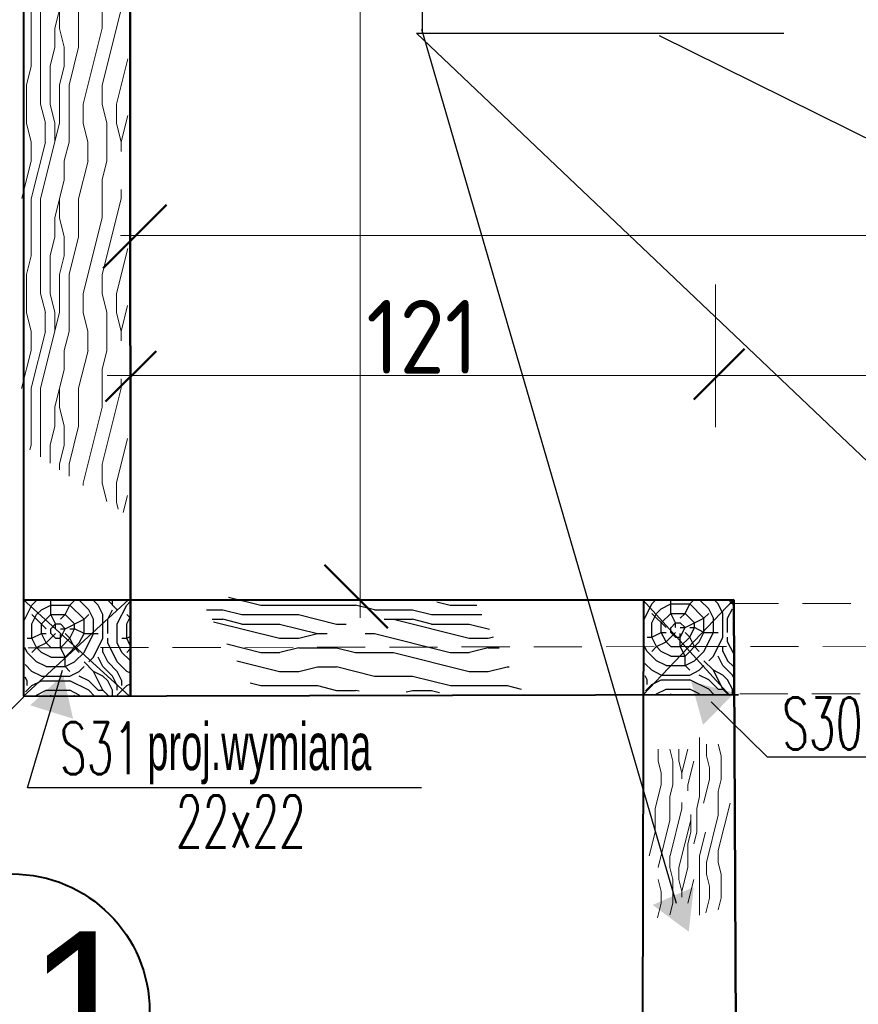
# Model space of a CAD drawing. Header units: millimetres. Extents: x 5545 to 136433, y -146986 to -36607.
# Tile 140 of 159: x 35373 to 35550, y -48036 to -47828. Entities that reach past the tile are written whole.
import ezdxf

# ---------------------------------------------------------------- set-up
doc = ezdxf.new("R2010")
doc.units = ezdxf.units.MM
doc.header["$LTSCALE"] = 8
doc.linetypes.add('DASHDOTX2', pattern=[50.8, 25.4, -12.7, 0, -12.7])
doc.linetypes.add('VERDECKT', pattern=[9.525, 6.35, -3.175])
for name, color, linetype, lineweight in [('0_Nr_Pióra__3', 7, 'Continuous', 50), ('cienk.', 161, 'Continuous', 15), ('OGËLNE_01', 7, 'Continuous', 13), ('Standard', 7, 'Continuous', 25)]:
    doc.layers.add(name, color=color, linetype=linetype, lineweight=lineweight)
for name, color, linetype in [('5 WYMIAROWANIE', 253, 'Continuous'), ('Arc_opisy', 18, 'Continuous'), ('AREA', 250, 'Continuous')]:
    doc.layers.add(name, color=color, linetype=linetype)
doc.layers.add('cegły_Nr_Pióra__61', color=7, linetype='Continuous', lineweight=20, true_color=0x6a6a6a)
doc.styles.add('c20', font='simplex.shx', dxfattribs={"width": 0.7})
doc.styles.add('ISOCP', font='ISOCP.SHX')
doc.styles.add('TXT50', font='bikroms.shx', dxfattribs={"width": 0.75, "height": 10})

# ---------------------------------------------------------------- blocks, each defined once
blk = doc.blocks.new('G$C27FEC524')
at = {"layer": '0_Nr_Pióra__3', "color": 250, "lineweight": 15}
for p, q in [((10.62, 38.11), (10.62, 25.61)), ((1.87, 35.61), (1.87, 33.11)), ((5, 33.11), (4.37, 35.61)), ((6.25, 35.61), (6.25, 33.11)), ((8.12, 35.62), (6.88, 30.62)), ((12.05, 36.71), (12.05, 34.21)), ((15.18, 34.2), (14.56, 36.7)), ((12.06, 34.2), (12.68, 31.71)), ((15.18, 34.21), (15.18, 29.21)), ((1.87, 33.11), (2.5, 30.61)), ((5, 33.11), (5, 28.11)), ((6.25, 33.11), (6.87, 30.61)), ((9.38, 33.12), (8.13, 28.12)), ((12.68, 31.71), (12.68, 29.21)), ((2.5, 30.61), (2.5, 28.11)), ((6.87, 30.61), (6.87, 29.36)), ((12.68, 29.2), (11.43, 24.21)), ((15.18, 29.21), (14.56, 26.71)), ((2.5, 28.11), (1.25, 23.11)), ((5, 28.11), (4.37, 25.62)), ((8.12, 28.11), (8.12, 26.86)), ((4.37, 25.61), (4.37, 20.61)), ((10, 23.11), (10.62, 25.61)), ((14.55, 26.71), (14.55, 21.71)), ((1.25, 23.11), (1.25, 18.11)), ((6.87, 23.11), (4.38, 13.12)), ((6.87, 24.36), (6.87, 23.11)), ((10, 23.11), (10, 18.11)), ((17.06, 24.21), (14.56, 14.22)), ((8.75, 21.86), (8.75, 18.11)), ((14.56, 21.71), (12.06, 11.72)), ((4.37, 20.61), (1.88, 10.62)), ((8.75, 20.61), (6.25, 10.62)), ((1.25, 18.11), (0, 13.11)), ((8.12, 15.61), (8.75, 18.11)), ((10, 18.11), (9.37, 15.62)), ((11.87, 18.11), (10.62, 13.12)), ((8.12, 15.61), (8.12, 10.61)), ((4.37, 13.11), (4.37, 10.61)), ((10.62, 13.11), (10.62, 0.61)), ((14.55, 14.21), (14.55, 11.71)), ((5, 8.11), (4.37, 10.61)), ((6.25, 10.61), (6.25, 8.11)), ((8.12, 10.62), (6.88, 5.62)), ((12.05, 11.71), (12.05, 9.21)), ((15.18, 9.2), (14.56, 11.7)), ((12.06, 9.2), (12.68, 6.71)), ((15.18, 9.21), (15.18, 4.21)), ((1.87, 8.11), (2.5, 5.61)), ((5, 8.11), (5, 3.11)), ((6.25, 8.11), (6.87, 5.61)), ((9.38, 8.12), (8.13, 3.12)), ((12.68, 6.71), (12.68, 4.21)), ((2.5, 5.61), (2.5, 3.11)), ((6.87, 5.61), (6.87, 4.36)), ((12.68, 4.2), (11.9, 1.1)), ((15.18, 4.21), (14.56, 1.71)), ((2.5, 3.11), (1.72, 0)), ((5, 3.11), (4.37, 0.62))]:
    blk.add_line(p, q, dxfattribs=at)
blk = doc.blocks.new('G$C2D5568B3')
at = {"layer": '5 WYMIAROWANIE', "lineweight": 15}
blk.add_hatch(color=7, dxfattribs=at).paths.add_polyline_path([(4.67, 8.25), (0, 0), (9.48, 0.08)])
blk = doc.blocks.new('G$CB5EE3834')
at = {"layer": 'Arc_opisy', "lineweight": 25, "ltscale": 0.2}
blk.add_blockref('G$C2D5568B3', (0, 0), dxfattribs=at)
blk = doc.blocks.new('G$C1A704194')
at = {"layer": 'Arc_opisy', "lineweight": 25, "ltscale": 0.2, "rotation": 43.91907581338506}
blk.add_blockref('G$CB5EE3834', (2.36, 0), dxfattribs=at)
blk = doc.blocks.new('G$C86EB5530')
at = {"layer": 'OGËLNE_01', "color": 7, "linetype": 'Continuous', "lineweight": 25, "style": 'TXT50', "width": 0.6}
blk.add_text('proj.wymiana', height=10, rotation=270, dxfattribs=at).set_placement((3.33, 56.29))

msp = doc.modelspace()

# ---------------------------------------------------------------- hatches: boundary and pattern name
at = {"layer": 'Arc_opisy', "lineweight": 9, "ltscale": 0.2}
h = msp.add_hatch(dxfattribs=at)
h.set_pattern_fill('panel', color=252, scale=40, angle=270, style=0, pattern_type=2)
h.set_pattern_definition([(270, (82110.658, -9821.59), (40, -7e-15), [8, -12, 4, -16]), (270, (82111.658, -9849.59), (40, -7e-15), [8, -32]), (270, (82113.658, -9845.59), (40, -7e-15), [4, -36]), (270, (82114.658, -9823.59), (40, -7e-15), [2, -28, 2, -8]), (270, (82116.658, -9837.59), (40, -7e-15), [8, -12, 2, -18]), (270, (82117.658, -9827.59), (40, -7e-15), [6, -34]), (270, (82118.658, -9837.59), (40, -7e-15), [12, -28]), (270, (82119.658, -9825.59), (40, -7e-15), [8, -32]), (270, (82120.658, -9841.59), (40, -7e-15), [20, -20]), (270, (82122.658, -9829.59), (40, -7e-15), [4, -12, 8, -16]), (270, (82123.658, -9857.59), (40, -7e-15), [8, -32]), (270, (82124.658, -9849.59), (40, -7e-15), [4, -36]), (270, (82125.658, -9841.59), (40, -7e-15), [4, -36]), (270, (82126.658, -9821.59), (40, -7e-15), [8, -32]), (270, (82127.658, -9841.59), (40, -7e-15), [8, -32]), (270, (82129.658, -9841.59), (40, -7e-15), [8, -8, 8, -16]), (270, (82131.658, -9833.59), (40, -7e-15), [4, -20, 8, -8]), (270, (82132.658, -9841.59), (40, -7e-15), [12, -28]), (270, (82134.658, -9841.59), (40, -7e-15), [8, -32]), (270, (82135.658, -9825.59), (40, -7e-15), [12, -16, 4, -8]), (270, (82137.658, -9825.59), (40, -7e-15), [20, -20]), (270, (82138.658, -9849.59), (40, -7e-15), [4, -36]), (270, (82139.658, -9837.59), (40, -7e-15), [8, -32]), (270, (82140.658, -9829.59), (40, -7e-15), [4, -16, 4, -16]), (270, (82141.658, -9825.59), (40, -7e-15), [4, -12, 8, -16]), (270, (82142.658, -9833.59), (40, -7e-15), [4, -20, 4, -12]), (270, (82143.658, -9841.59), (40, -7e-15), [12, -28]), (270, (82145.658, -9825.59), (40, -7e-15), [8, -32]), (270, (82146.658, -9845.59), (40, -7e-15), [4, -36]), (270, (82147.658, -9853.59), (40, -7e-15), [4, -36]), (284.036243, (82113.658, -9849.588), (-1e-09, -40), [4.12, -160.80422]), (284.036243, (82122.658, -9853.588), (-1e-09, -40), [4.12, -160.80422]), (284.036243, (82146.658, -9849.588), (-1e-09, -40), [4.12, -160.80422]), (284.036243, (82131.658, -9837.588), (-1e-09, -40), [4.12, -160.80422]), (284.036243, (82137.658, -9845.588), (-1e-09, -40), [4.12, -160.80422]), (284.036243, (82134.658, -9849.588), (-1e-09, -40), [4.12, -160.80422]), (284.036243, (82141.658, -9829.588), (-1e-09, -40), [4.12, -160.80422]), (284.036243, (82139.658, -9845.588), (-1e-09, -40), [4.12, -160.80422]), (284.036243, (82124.658, -9853.588), (-1e-09, -40), [8.24, -156.68422]), (284.036243, (82127.658, -9849.588), (-1e-09, -40), [8.24, -156.68422]), (284.036243, (82129.658, -9849.588), (-1e-09, -40), [8.24, -156.68422]), (75.963757, (82116.658, -9837.588), (-1e-09, 40), [4.12, -8.24, 4.12, -148.444221]), (75.963757, (82122.658, -9829.588), (-1e-09, 40), [4.12, -160.80422]), (75.963757, (82140.658, -9829.588), (-1e-09, 40), [8.24, -156.68422]), (104.036243, (82111.658, -9849.588), (1e-09, 40), [4.12, -160.80422]), (255.963757, (82111.658, -9857.588), (1e-09, -40), [4.12, -160.80422]), (255.963757, (82125.658, -9845.588), (1e-09, -40), [4.12, -160.80422]), (255.963757, (82132.658, -9853.588), (1e-09, -40), [4.12, -160.80422]), (255.963757, (82135.658, -9837.588), (1e-09, -40), [4.12, -160.80422]), (255.963757, (82140.658, -9833.588), (1e-09, -40), [4.12, -160.80422]), (255.963757, (82142.658, -9837.588), (1e-09, -40), [4.12, -160.80422]), (255.963757, (82135.658, -9837.588), (1e-09, -40), [4.12, -160.80422]), (255.963757, (82141.658, -9849.588), (1e-09, -40), [16.48, -148.44422]), (255.963757, (82114.658, -9825.588), (1e-09, -40), [16.48, -148.44422]), (255.963757, (82117.658, -9829.588), (1e-09, -40), [16.48, -148.44422]), (255.963757, (82119.658, -9833.588), (1e-09, -40), [4.12, -8.24, 8.24, -144.324221]), (255.963757, (82122.658, -9833.588), (1e-09, -40), [8.24, -8.24, 8.24, -140.204221]), (255.963757, (82126.658, -9829.588), (1e-09, -40), [16.48, -148.44422]), (255.963757, (82129.658, -9825.588), (1e-09, -40), [16.48, -148.44422]), (255.963757, (82131.658, -9825.588), (1e-09, -40), [16.48, -148.44422]), (255.963757, (82143.658, -9853.588), (1e-09, -40), [4.12, -160.80422]), (255.963768, (82147.658, -9857.588), (7.7e-06, -40), [8.24, -156.68422]), (255.963768, (82145.658, -9833.588), (7.7e-06, -40), [8.24, -156.68422]), (255.963758, (82110.658, -9829.588), (7e-07, -40), [16.48, -148.44422]), (255.963758, (82138.658, -9853.588), (7e-07, -40), [12.36, -152.56422]), (255.963758, (82135.658, -9857.588), (7e-07, -40), [24.72, -140.20422])])
h.paths.add_polyline_path([(35396.232, -47536.681), (35373.889, -47489.491), (35373.672, -47917.333), (35396.035, -47932.408)])
at = {"layer": 'Arc_opisy', "lineweight": 25, "ltscale": 0.2}
h = msp.add_hatch(dxfattribs=at)
h.set_pattern_fill('panel', color=0, scale=40, style=0, pattern_type=2)
h.set_pattern_definition([(0, (-2235.885, -1241.35), (0, 40), [8, -12, 4, -16]), (0, (-2207.885, -1240.35), (0, 40), [8, -32]), (0, (-2211.885, -1238.35), (0, 40), [4, -36]), (0, (-2233.885, -1237.35), (0, 40), [2, -28, 2, -8]), (0, (-2219.885, -1235.35), (0, 40), [8, -12, 2, -18]), (0, (-2229.885, -1234.35), (0, 40), [6, -34]), (0, (-2219.885, -1233.35), (0, 40), [12, -28]), (0, (-2231.885, -1232.35), (0, 40), [8, -32]), (0, (-2215.885, -1231.35), (0, 40), [20, -20]), (0, (-2227.885, -1229.35), (0, 40), [4, -12, 8, -16]), (0, (-2199.885, -1228.35), (0, 40), [8, -32]), (0, (-2207.885, -1227.35), (0, 40), [4, -36]), (0, (-2215.885, -1226.35), (0, 40), [4, -36]), (0, (-2235.885, -1225.35), (0, 40), [8, -32]), (0, (-2215.885, -1224.35), (0, 40), [8, -32]), (0, (-2215.885, -1222.35), (0, 40), [8, -8, 8, -16]), (0, (-2223.885, -1220.35), (0, 40), [4, -20, 8, -8]), (0, (-2215.885, -1219.35), (0, 40), [12, -28]), (0, (-2215.885, -1217.35), (0, 40), [8, -32]), (0, (-2231.885, -1216.35), (0, 40), [12, -16, 4, -8]), (0, (-2231.885, -1214.35), (0, 40), [20, -20]), (0, (-2207.885, -1213.35), (0, 40), [4, -36]), (0, (-2219.885, -1212.35), (0, 40), [8, -32]), (0, (-2227.885, -1211.35), (0, 40), [4, -16, 4, -16]), (0, (-2231.885, -1210.35), (0, 40), [4, -12, 8, -16]), (0, (-2223.885, -1209.35), (0, 40), [4, -20, 4, -12]), (0, (-2215.885, -1208.35), (0, 40), [12, -28]), (0, (-2231.885, -1206.35), (0, 40), [8, -32]), (0, (-2211.885, -1205.35), (0, 40), [4, -36]), (0, (-2203.885, -1204.35), (0, 40), [4, -36]), (14.036243, (-2207.885, -1238.349), (40, -1e-09), [4.12, -160.80422]), (14.036243, (-2203.885, -1229.349), (40, -1e-09), [4.12, -160.80422]), (14.036243, (-2207.885, -1205.349), (40, -1e-09), [4.12, -160.80422]), (14.036243, (-2219.885, -1220.349), (40, -1e-09), [4.12, -160.80422]), (14.036243, (-2211.885, -1214.349), (40, -1e-09), [4.12, -160.80422]), (14.036243, (-2207.885, -1217.349), (40, -1e-09), [4.12, -160.80422]), (14.036243, (-2227.885, -1210.349), (40, -1e-09), [4.12, -160.80422]), (14.036243, (-2211.885, -1212.349), (40, -1e-09), [4.12, -160.80422]), (14.036243, (-2203.885, -1227.349), (40, -1e-09), [8.24, -156.68422]), (14.036243, (-2207.885, -1224.349), (40, -1e-09), [8.24, -156.68422]), (14.036243, (-2207.885, -1222.349), (40, -1e-09), [8.24, -156.68422]), (165.963757, (-2219.885, -1235.349), (-40, -1e-09), [4.12, -8.24, 4.12, -148.444221]), (165.963757, (-2227.885, -1229.349), (-40, -1e-09), [4.12, -160.80422]), (165.963757, (-2227.885, -1211.349), (-40, -1e-09), [8.24, -156.68422]), (194.036243, (-2207.885, -1240.349), (-40, 1e-09), [4.12, -160.80422]), (345.963757, (-2199.885, -1240.349), (40, 1e-09), [4.12, -160.80422]), (345.963757, (-2211.885, -1226.349), (40, 1e-09), [4.12, -160.80422]), (345.963757, (-2203.885, -1219.349), (40, 1e-09), [4.12, -160.80422]), (345.963757, (-2219.885, -1216.349), (40, 1e-09), [4.12, -160.80422]), (345.963757, (-2223.885, -1211.349), (40, 1e-09), [4.12, -160.80422]), (345.963757, (-2219.885, -1209.349), (40, 1e-09), [4.12, -160.80422]), (345.963757, (-2219.885, -1216.349), (40, 1e-09), [4.12, -160.80422]), (345.963757, (-2207.885, -1210.349), (40, 1e-09), [16.48, -148.44422]), (345.963757, (-2231.885, -1237.349), (40, 1e-09), [16.48, -148.44422]), (345.963757, (-2227.885, -1234.349), (40, 1e-09), [16.48, -148.44422]), (345.963757, (-2223.885, -1232.349), (40, 1e-09), [4.12, -8.24, 8.24, -144.324221]), (345.963757, (-2223.885, -1229.349), (40, 1e-09), [8.24, -8.24, 8.24, -140.204221]), (345.963757, (-2227.885, -1225.349), (40, 1e-09), [16.48, -148.44422]), (345.963757, (-2231.885, -1222.349), (40, 1e-09), [16.48, -148.44422]), (345.963757, (-2231.885, -1220.349), (40, 1e-09), [16.48, -148.44422]), (345.963757, (-2203.885, -1208.349), (40, 1e-09), [4.12, -160.80422]), (345.963768, (-2199.885, -1204.349), (40, 7.7e-06), [8.24, -156.68422]), (345.963768, (-2223.885, -1206.349), (40, 7.7e-06), [8.24, -156.68422]), (345.963758, (-2227.885, -1241.349), (40, 7e-07), [16.48, -148.44422]), (345.963758, (-2203.885, -1213.349), (40, 7e-07), [12.36, -152.56422]), (345.963758, (-2199.885, -1216.349), (40, 7e-07), [24.72, -140.20422])])
h.paths.add_polyline_path([(35410.975, -47949.474), (35422.737, -47969.186), (35479.555, -47970.014), (35469.45, -47950.799)])
h = msp.add_hatch(dxfattribs=at)
h.set_pattern_fill('logend', color=250, scale=20, style=0, pattern_type=2)
h.set_pattern_definition([(0, (-5322.162, 3032.678), (20, 20), [6, -14]), (0, (-5322.162, 3033.678), (20, 20), [6, -14]), (0, (-5321.162, 3035.678), (20, 20), [4, -16]), (0, (-5320.162, 3037.678), (20, 20), [3, -17]), (0, (-5320.162, 3039.678), (20, 20), [2, -18]), (0, (-5325.162, 3041.678), (20, 20), [1, -5, 1, -13]), (0, (-5322.162, 3042.678), (20, 20), [1, -8, 3, -8]), (0, (-5318.162, 3043.678), (20, 20), [1, -1, 1, -17]), (0, (-5319.162, 3044.678), (20, 20), [1, -19]), (0, (-5320.162, 3046.678), (20, 20), [3, -17]), (0, (-5320.162, 3048.678), (20, 20), [4, -16]), (0, (-5321.162, 3050.678), (20, 20), [5, -6, 1, -8]), (90, (-5329.162, 3038.678), (-20, 20), [1, -2, 5, -12]), (90, (-5328.162, 3040.678), (-20, 20), [1, -1, 3, -15]), (90, (-5327.162, 3048.678), (-20, 20), [2, -18]), (90, (-5326.162, 3040.678), (-20, 20), [4, -6, 1, -9]), (90, (-5325.162, 3051.678), (-20, 20), [1, -19]), (90, (-5324.162, 3041.678), (-20, 20), [3, -17]), (90, (-5322.162, 3042.678), (-20, 20), [2, -18]), (90, (-5320.162, 3042.678), (-20, 20), [1, -3, 3, -13]), (90, (-5319.162, 3043.678), (-20, 20), [1, -19]), (90, (-5318.162, 3039.678), (-20, 20), [2.8, -17.2]), (90, (-5317.162, 3035.678), (-20, 20), [2, -18]), (90, (-5315.162, 3043.678), (-20, 20), [1, -19]), (90, (-5313.162, 3042.678), (-20, 20), [3, -17]), (90, (-5311.162, 3042.678), (-20, 20), [3, -17]), (45, (-5314.162, 3034.678), (2e-15, 20), [1.4142, -1.4142, 1.4142, -24.0416712]), (45, (-5318.162, 3039.678), (2e-15, 20), [2.8284, -25.455871]), (45, (-5326.162, 3049.678), (2e-15, 20), [2.8284, -25.455871]), (45, (-5322.162, 3044.678), (2e-15, 20), [2.8284, -25.455871]), (45, (-5321.162, 3040.678), (2e-15, 20), [2.8284, -25.455871]), (45, (-5315.162, 3036.678), (2e-15, 20), [2.8284, -25.455871]), (45, (-5317.162, 3037.678), (2e-15, 20), [4.24264, -24.041631]), (45, (-5323.162, 3046.678), (2e-15, 20), [1.4142, -26.870071]), (45, (-5324.162, 3048.678), (2e-15, 20), [1.4142, -26.870071]), (45, (-5316.162, 3048.678), (2e-15, 20), [1.4142, -26.870071]), (45, (-5324.162, 3038.678), (2e-15, 20), [1.4142, -26.870071]), (45, (-5313.162, 3045.678), (2e-15, 20), [1.4142, -26.870071]), (45, (-5320.162, 3043.678), (2e-15, 20), [1.4142, -26.870071]), (45, (-5318.162, 3045.678), (2e-15, 20), [1.4142, -26.870071]), (135, (-5319.162, 3041.678), (-20, 2e-15), [1.4142, -1.4142, 4.24264, -21.2132312]), (135, (-5316.162, 3041.678), (-20, 2e-15), [1.4142, -26.870071]), (135, (-5316.162, 3034.678), (-20, 2e-15), [1.4142, -26.870071]), (135, (-5320.162, 3039.678), (-20, 2e-15), [1.4142, -26.870071]), (135, (-5317.162, 3043.678), (-20, 2e-15), [1.4142, -26.870071]), (135, (-5322.162, 3038.678), (-20, 2e-15), [1.4142, -26.870071]), (135, (-5314.162, 3038.678), (-20, 2e-15), [1.4142, -26.870071]), (135, (-5328.162, 3032.678), (-20, 2e-15), [1.4142, -26.870071]), (135, (-5327.162, 3033.678), (-20, 2e-15), [2.8284, -25.455871]), (135, (-5326.162, 3034.678), (-20, 2e-15), [2.8284, -25.455871]), (135, (-5324.162, 3034.678), (-20, 2e-15), [2.8284, -25.455871]), (135, (-5323.162, 3036.678), (-20, 2e-15), [2.8284, -25.455871]), (135, (-5315.162, 3044.678), (-20, 2e-15), [2.8284, -25.455871]), (135, (-5311.162, 3034.678), (-20, 2e-15), [2.8284, -25.455871]), (135, (-5310.162, 3050.678), (-20, 2e-15), [2.8284, -25.455871]), (135, (-5310.162, 3048.678), (-20, 2e-15), [2.8284, -25.455871]), (135, (-5312.162, 3047.678), (-20, 2e-15), [2.8284, -25.455871]), (135, (-5326.162, 3047.678), (-20, 2e-15), [4.24264, -24.041631]), (135, (-5313.162, 3045.678), (-20, 2e-15), [4.24264, -24.041631]), (26.565051, (-5324.162, 3051.678), (20, 8e-09), [2.236, -42.4853595]), (26.565051, (-5324.162, 3041.678), (20, 8e-09), [2.236, -42.4853595]), (26.565051, (-5322.162, 3047.678), (20, 8e-09), [2.236, -42.4853595]), (26.565051, (-5316.162, 3033.678), (20, 8e-09), [2.236, -42.4853595]), (26.565051, (-5317.162, 3035.678), (20, 8e-09), [2.236, -42.4853595]), (26.565051, (-5323.162, 3039.678), (20, 8e-09), [2.236, -42.4853595]), (26.565051, (-5323.162, 3049.678), (20, 8e-09), [2.236, -42.4853595]), (26.565051, (-5317.162, 3043.678), (20, 8e-09), [4.472, -40.2493595]), (63.434949, (-5317.162, 3046.678), (1e-09, 20), [2.236, -42.4853595]), (63.434949, (-5314.162, 3040.678), (1e-09, 20), [2.236, -42.4853595]), (63.434949, (-5324.162, 3044.678), (1e-09, 20), [2.236, -42.4853595]), (63.434949, (-5328.162, 3045.678), (1e-09, 20), [2.236, -42.4853595]), (63.434949, (-5316.162, 3041.678), (1e-09, 20), [2.236, -42.4853595]), (63.434949, (-5318.162, 3041.678), (1e-09, 20), [2.236, -42.4853595]), (63.434949, (-5326.162, 3044.678), (1e-09, 20), [4.472, -40.2493595]), (63.434949, (-5311.162, 3037.678), (1e-09, 20), [4.472, -40.2493595]), (63.434949, (-5313.162, 3038.678), (1e-09, 20), [4.472, -40.2493595]), (116.565051, (-5329.162, 3035.678), (-8e-09, 20), [2.236, -42.4853595]), (116.565051, (-5329.162, 3046.678), (-8e-09, 20), [2.236, -42.4853595]), (116.565051, (-5325.162, 3032.678), (-8e-09, 20), [2.236, -42.4853595]), (116.565051, (-5327.162, 3050.678), (-8e-09, 20), [2.236, -42.4853595]), (116.565051, (-5325.162, 3038.678), (-8e-09, 20), [2.236, -42.4853595]), (116.565051, (-5321.162, 3040.678), (-8e-09, 20), [2.236, -42.4853595]), (116.565051, (-5319.162, 3044.678), (-8e-09, 20), [2.236, -42.4853595]), (116.565051, (-5328.162, 3036.678), (6.4e-06, 20.0000032), [2.236, -42.4853595]), (116.565051, (-5323.162, 3039.678), (-8e-09, 20), [2.236, -42.4853595]), (116.565051, (-5317.162, 3037.678), (-8e-09, 20), [2.236, -42.4853595]), (116.565051, (-5315.162, 3039.678), (-8e-09, 20), [2.236, -42.4853595]), (116.565051, (-5311.162, 3045.678), (-8e-09, 20), [2.236, -42.4853595]), (116.565051, (-5326.162, 3051.678), (-8e-09, 20), [2.236, -42.4853595]), (116.565051, (-5329.162, 3050.678), (-8e-09, 20), [4.472, -40.2493595]), (116.565051, (-5326.162, 3036.678), (-8e-09, 20), [4.472, -40.2493595]), (153.434949, (-5329.162, 3033.678), (-20, 1e-09), [2.236, -42.4853595]), (153.434949, (-5312.162, 3032.678), (-20, 1e-09), [2.236, -42.4853595]), (153.434949, (-5313.162, 3042.678), (-20, 1e-09), [2.236, -42.4853595]), (153.434949, (-5321.162, 3035.678), (-20, 1e-09), [2.236, -42.4853595]), (153.434949, (-5322.162, 3033.678), (-20, 1e-09), [2.236, -42.4853595]), (153.434949, (-5320.162, 3037.678), (-20, 1e-09), [2.236, -42.4853595]), (153.434949, (-5314.162, 3049.678), (-20, 1e-09), [2.236, -42.4853595]), (153.434949, (-5312.162, 3050.678), (-20, 1e-09), [4.472, -40.2493595])])
h.paths.add_polyline_path([(35374.149, -47950.415), (35374.525, -47970.534), (35396.481, -47970.511), (35396.6, -47950.266)])
h = msp.add_hatch(dxfattribs=at)
h.set_pattern_fill('logend', color=250, scale=20, style=0, pattern_type=2)
h.set_pattern_definition([(0, (-5191.365, 3032.9), (20, 20), [6, -14]), (0, (-5191.365, 3033.9), (20, 20), [6, -14]), (0, (-5190.365, 3035.9), (20, 20), [4, -16]), (0, (-5189.365, 3037.9), (20, 20), [3, -17]), (0, (-5189.365, 3039.9), (20, 20), [2, -18]), (0, (-5194.365, 3041.9), (20, 20), [1, -5, 1, -13]), (0, (-5191.365, 3042.9), (20, 20), [1, -8, 3, -8]), (0, (-5187.365, 3043.9), (20, 20), [1, -1, 1, -17]), (0, (-5188.365, 3044.9), (20, 20), [1, -19]), (0, (-5189.365, 3046.9), (20, 20), [3, -17]), (0, (-5189.365, 3048.9), (20, 20), [4, -16]), (0, (-5190.365, 3050.9), (20, 20), [5, -6, 1, -8]), (90, (-5198.365, 3038.9), (-20, 20), [1, -2, 5, -12]), (90, (-5197.365, 3040.9), (-20, 20), [1, -1, 3, -15]), (90, (-5196.365, 3048.9), (-20, 20), [2, -18]), (90, (-5195.365, 3040.9), (-20, 20), [4, -6, 1, -9]), (90, (-5194.365, 3051.9), (-20, 20), [1, -19]), (90, (-5193.365, 3041.9), (-20, 20), [3, -17]), (90, (-5191.365, 3042.9), (-20, 20), [2, -18]), (90, (-5189.365, 3042.9), (-20, 20), [1, -3, 3, -13]), (90, (-5188.365, 3043.9), (-20, 20), [1, -19]), (90, (-5187.365, 3039.9), (-20, 20), [2.8, -17.2]), (90, (-5186.365, 3035.9), (-20, 20), [2, -18]), (90, (-5184.365, 3043.9), (-20, 20), [1, -19]), (90, (-5182.365, 3042.9), (-20, 20), [3, -17]), (90, (-5180.365, 3042.9), (-20, 20), [3, -17]), (45, (-5183.365, 3034.9), (2e-15, 20), [1.4142, -1.4142, 1.4142, -24.0416712]), (45, (-5187.365, 3039.9), (2e-15, 20), [2.8284, -25.455871]), (45, (-5195.365, 3049.9), (2e-15, 20), [2.8284, -25.455871]), (45, (-5191.365, 3044.9), (2e-15, 20), [2.8284, -25.455871]), (45, (-5190.365, 3040.9), (2e-15, 20), [2.8284, -25.455871]), (45, (-5184.365, 3036.9), (2e-15, 20), [2.8284, -25.455871]), (45, (-5186.365, 3037.9), (2e-15, 20), [4.24264, -24.041631]), (45, (-5192.365, 3046.9), (2e-15, 20), [1.4142, -26.870071]), (45, (-5193.365, 3048.9), (2e-15, 20), [1.4142, -26.870071]), (45, (-5185.365, 3048.9), (2e-15, 20), [1.4142, -26.870071]), (45, (-5193.365, 3038.9), (2e-15, 20), [1.4142, -26.870071]), (45, (-5182.365, 3045.9), (2e-15, 20), [1.4142, -26.870071]), (45, (-5189.365, 3043.9), (2e-15, 20), [1.4142, -26.870071]), (45, (-5187.365, 3045.9), (2e-15, 20), [1.4142, -26.870071]), (135, (-5188.365, 3041.9), (-20, 2e-15), [1.4142, -1.4142, 4.24264, -21.2132312]), (135, (-5185.365, 3041.9), (-20, 2e-15), [1.4142, -26.870071]), (135, (-5185.365, 3034.9), (-20, 2e-15), [1.4142, -26.870071]), (135, (-5189.365, 3039.9), (-20, 2e-15), [1.4142, -26.870071]), (135, (-5186.365, 3043.9), (-20, 2e-15), [1.4142, -26.870071]), (135, (-5191.365, 3038.9), (-20, 2e-15), [1.4142, -26.870071]), (135, (-5183.365, 3038.9), (-20, 2e-15), [1.4142, -26.870071]), (135, (-5197.365, 3032.9), (-20, 2e-15), [1.4142, -26.870071]), (135, (-5196.365, 3033.9), (-20, 2e-15), [2.8284, -25.455871]), (135, (-5195.365, 3034.9), (-20, 2e-15), [2.8284, -25.455871]), (135, (-5193.365, 3034.9), (-20, 2e-15), [2.8284, -25.455871]), (135, (-5192.365, 3036.9), (-20, 2e-15), [2.8284, -25.455871]), (135, (-5184.365, 3044.9), (-20, 2e-15), [2.8284, -25.455871]), (135, (-5180.365, 3034.9), (-20, 2e-15), [2.8284, -25.455871]), (135, (-5179.365, 3050.9), (-20, 2e-15), [2.8284, -25.455871]), (135, (-5179.365, 3048.9), (-20, 2e-15), [2.8284, -25.455871]), (135, (-5181.365, 3047.9), (-20, 2e-15), [2.8284, -25.455871]), (135, (-5195.365, 3047.9), (-20, 2e-15), [4.24264, -24.041631]), (135, (-5182.365, 3045.9), (-20, 2e-15), [4.24264, -24.041631]), (26.565051, (-5193.365, 3051.901), (20, 8e-09), [2.236, -42.4853595]), (26.565051, (-5193.365, 3041.901), (20, 8e-09), [2.236, -42.4853595]), (26.565051, (-5191.365, 3047.901), (20, 8e-09), [2.236, -42.4853595]), (26.565051, (-5185.365, 3033.901), (20, 8e-09), [2.236, -42.4853595]), (26.565051, (-5186.365, 3035.901), (20, 8e-09), [2.236, -42.4853595]), (26.565051, (-5192.365, 3039.901), (20, 8e-09), [2.236, -42.4853595]), (26.565051, (-5192.365, 3049.901), (20, 8e-09), [2.236, -42.4853595]), (26.565051, (-5186.365, 3043.901), (20, 8e-09), [4.472, -40.2493595]), (63.434949, (-5186.365, 3046.901), (1e-09, 20), [2.236, -42.4853595]), (63.434949, (-5183.365, 3040.901), (1e-09, 20), [2.236, -42.4853595]), (63.434949, (-5193.365, 3044.901), (1e-09, 20), [2.236, -42.4853595]), (63.434949, (-5197.365, 3045.901), (1e-09, 20), [2.236, -42.4853595]), (63.434949, (-5185.365, 3041.901), (1e-09, 20), [2.236, -42.4853595]), (63.434949, (-5187.365, 3041.901), (1e-09, 20), [2.236, -42.4853595]), (63.434949, (-5195.365, 3044.901), (1e-09, 20), [4.472, -40.2493595]), (63.434949, (-5180.365, 3037.901), (1e-09, 20), [4.472, -40.2493595]), (63.434949, (-5182.365, 3038.901), (1e-09, 20), [4.472, -40.2493595]), (116.565051, (-5198.365, 3035.901), (-8e-09, 20), [2.236, -42.4853595]), (116.565051, (-5198.365, 3046.901), (-8e-09, 20), [2.236, -42.4853595]), (116.565051, (-5194.365, 3032.901), (-8e-09, 20), [2.236, -42.4853595]), (116.565051, (-5196.365, 3050.901), (-8e-09, 20), [2.236, -42.4853595]), (116.565051, (-5194.365, 3038.901), (-8e-09, 20), [2.236, -42.4853595]), (116.565051, (-5190.365, 3040.901), (-8e-09, 20), [2.236, -42.4853595]), (116.565051, (-5188.365, 3044.901), (-8e-09, 20), [2.236, -42.4853595]), (116.565051, (-5197.365, 3036.901), (6.4e-06, 20.0000032), [2.236, -42.4853595]), (116.565051, (-5192.365, 3039.901), (-8e-09, 20), [2.236, -42.4853595]), (116.565051, (-5186.365, 3037.901), (-8e-09, 20), [2.236, -42.4853595]), (116.565051, (-5184.365, 3039.901), (-8e-09, 20), [2.236, -42.4853595]), (116.565051, (-5180.365, 3045.901), (-8e-09, 20), [2.236, -42.4853595]), (116.565051, (-5195.365, 3051.901), (-8e-09, 20), [2.236, -42.4853595]), (116.565051, (-5198.365, 3050.901), (-8e-09, 20), [4.472, -40.2493595]), (116.565051, (-5195.365, 3036.901), (-8e-09, 20), [4.472, -40.2493595]), (153.434949, (-5198.365, 3033.901), (-20, 1e-09), [2.236, -42.4853595]), (153.434949, (-5181.365, 3032.901), (-20, 1e-09), [2.236, -42.4853595]), (153.434949, (-5182.365, 3042.901), (-20, 1e-09), [2.236, -42.4853595]), (153.434949, (-5190.365, 3035.901), (-20, 1e-09), [2.236, -42.4853595]), (153.434949, (-5191.365, 3033.901), (-20, 1e-09), [2.236, -42.4853595]), (153.434949, (-5189.365, 3037.901), (-20, 1e-09), [2.236, -42.4853595]), (153.434949, (-5183.365, 3049.901), (-20, 1e-09), [2.236, -42.4853595]), (153.434949, (-5181.365, 3050.901), (-20, 1e-09), [4.472, -40.2493595])])
h.paths.add_polyline_path([(35504.946, -47950.192), (35505.321, -47970.311), (35523.847, -47970.067), (35523.863, -47950.389)])

# ---------------------------------------------------------------- linework, layer by layer
at = {"color": 250, "linetype": 'ByBlock', "lineweight": 50}
for p, q in [((35404.251, -47866.852), (35390.884, -47880.219)), ((35402.089, -47897.681), (35391.395, -47908.374)), ((35526.206, -47897.212), (35515.512, -47907.906)), ((35450.922, -47956.163), (35437.554, -47942.796))]:
    msp.add_line(p, q, dxfattribs=at)
at = {"layer": 'Arc_opisy', "lineweight": 25, "ltscale": 0.2}
for p, q in [((35458.223, -47625.338), (35458.223, -47830.747)), ((35457.025, -47830.56), (35534.474, -47830.56)), ((35457.025, -47830.56), (35646.485, -48010.765)), ((35458.066, -47829.736), (35511.769, -48014.262))]:
    msp.add_line(p, q, dxfattribs=at)
at = {"layer": 'Arc_opisy', "color": 250, "lineweight": 25, "ltscale": 0.1}
for p, q in [((35508.206, -47831.091), (35769.849, -47960.762)), ((35374.903, -47989.899), (35382.317, -47965.07)), ((35530.958, -47983.323), (35519.17, -47971.717)), ((35530.958, -47983.323), (35608.994, -47983.323)), ((35458.069, -47989.899), (35374.903, -47989.899))]:
    msp.add_line(p, q, dxfattribs=at)
at = {"layer": 'Arc_opisy', "color": 250, "lineweight": 35, "ltscale": 0.2}
for p, q in [((35373.957, -47950.089), (35396.475, -47970.536)), ((35396.281, -47950.154), (35374.021, -47970.601)), ((35504.777, -47950.231), (35523.089, -47970.42)), ((35523.801, -47950.296), (35504.777, -47970.355))]:
    msp.add_line(p, q, dxfattribs=at)
at = {"layer": 'Arc_opisy', "color": 250, "lineweight": 25, "ltscale": 0.2}
msp.add_line((35248.842, -48093.938), (35374.177, -47970.681), dxfattribs=at)
at = {"layer": 'AREA', "color": 250, "lineweight": 40}
msp.add_circle((35371.672, -48037.096), 29.014, dxfattribs=at)
at = {"layer": 'Standard', "color": 250, "lineweight": 20}
for p, q in [((35445.135, -47954.036), (35445.189, -46716.026)), ((36521.948, -47873.244), (35394.542, -47873.293)), ((35520.092, -47883.663), (35520.092, -47913.78)), ((37941.574, -47902.761), (35391.716, -47902.862))]:
    msp.add_line(p, q, dxfattribs=at)
at = {"layer": 'Standard', "color": 250, "lineweight": 40}
for p, q in [((35374.072, -47394.063), (35374.072, -47970.542)), ((35374.072, -47970.542), (35524.926, -47970.18))]:
    msp.add_line(p, q, dxfattribs=at)
at = {"layer": 'Standard', "color": 250, "lineweight": 50}
for p, q in [((35396.626, -47970.488), (35396.458, -47472.149)), ((35523.953, -47950.197), (35374.072, -47950.255)), ((35524.569, -48077.034), (35523.953, -47950.197))]:
    msp.add_line(p, q, dxfattribs=at)
at = {"layer": 'Standard', "color": 250, "linetype": 'DASHDOTX2', "lineweight": 40}
msp.add_line((35504.891, -47950.24), (35504.533, -48093.911), dxfattribs=at)
at = {"layer": 'Standard', "color": 250, "linetype": 'VERDECKT', "lineweight": 20, "ltscale": 0.2}
for p, q in [((35523.216, -47950.998), (35637.965, -47950.998)), ((35375.069, -47960.331), (36273.485, -47958.715)), ((35525.203, -47970.048), (35639.953, -47970.048))]:
    msp.add_line(p, q, dxfattribs=at)

# ---------------------------------------------------------------- block references
at = {"layer": 'Arc_opisy', "lineweight": 25, "ltscale": 0.2}
for p, rotation in [((35515.085, -47976.63), 0.830614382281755), ((35384.82, -47966.128), 178.2279598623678), ((35517.711, -48011.69), 159.0956406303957)]:
    msp.add_blockref('G$C1A704194', p, dxfattribs=dict(at, rotation=rotation))
at = {"layer": 'Arc_opisy', "color": 250, "lineweight": 25, "ltscale": 0.1, "rotation": 90}
msp.add_blockref('G$C86EB5530', (35456.491, -47989.493), dxfattribs=at)
at = {"layer": 'Arc_opisy', "color": 252, "lineweight": 9, "ltscale": 0.2}
msp.add_blockref('G$C27FEC524', (35506.112, -48017.359), dxfattribs=at)

# ---------------------------------------------------------------- texts
at = {"layer": 'Arc_opisy', "color": 250, "style": 'c20', "width": 0.6}
for s, p in [('S30', (35534.125, -47981.795)), ('S31', (35381.748, -47987.044)), ('22x22', (35406.232, -48002.516))]:
    msp.add_text(s, height=11, dxfattribs=at).set_placement(p)
at = {"layer": 'cegły_Nr_Pióra__61', "color": 250, "lineweight": 25, "ltscale": 50, "insert": (35465.287, -47620.868), "char_height": 12.5, "width": 460.07508, "attachment_point": 1, "rotation": 0.20629, "style": 'TXT50'}
msp.add_mtext('{\\C0;Proj. ściany boczne konstrukcji drewninej z bali (desek) przy otworach okiennych lukarn oraz pomiędzy nimi ściany dachu manasardowego są obecnie niedostępne obudowane na całej powierzchni. Na etapie wykonawstwa weryfikacja stanu technicznego pozostawienia lub wymiany konstrukcji drewnej bali obitych  deskami oraz zadaszenia  na identyczne odwzorujące stan istniejący po dokonaniu odsłonięcia ich obudowy wewnętrznej z tynku na macie trzcinowej oraz zewnątrznego z pokrycia dachu blachą. Całość wg.opisu w projekcie.\\P}', dxfattribs=at)
at = {"layer": 'cienk.', "color": 250, "linetype": 'Continuous', "lineweight": 18}
msp.add_text('A1', height=31.6517, dxfattribs=at).set_placement((35346.708, -48051.877))
at = {"layer": 'Standard', "color": 250, "linetype": 'Continuous', "lineweight": 25, "style": 'ISOCP'}
msp.add_text('121', height=15.5825, dxfattribs=at).set_placement((35446.401, -47902.48))

doc.saveas('drawing.dxf')
